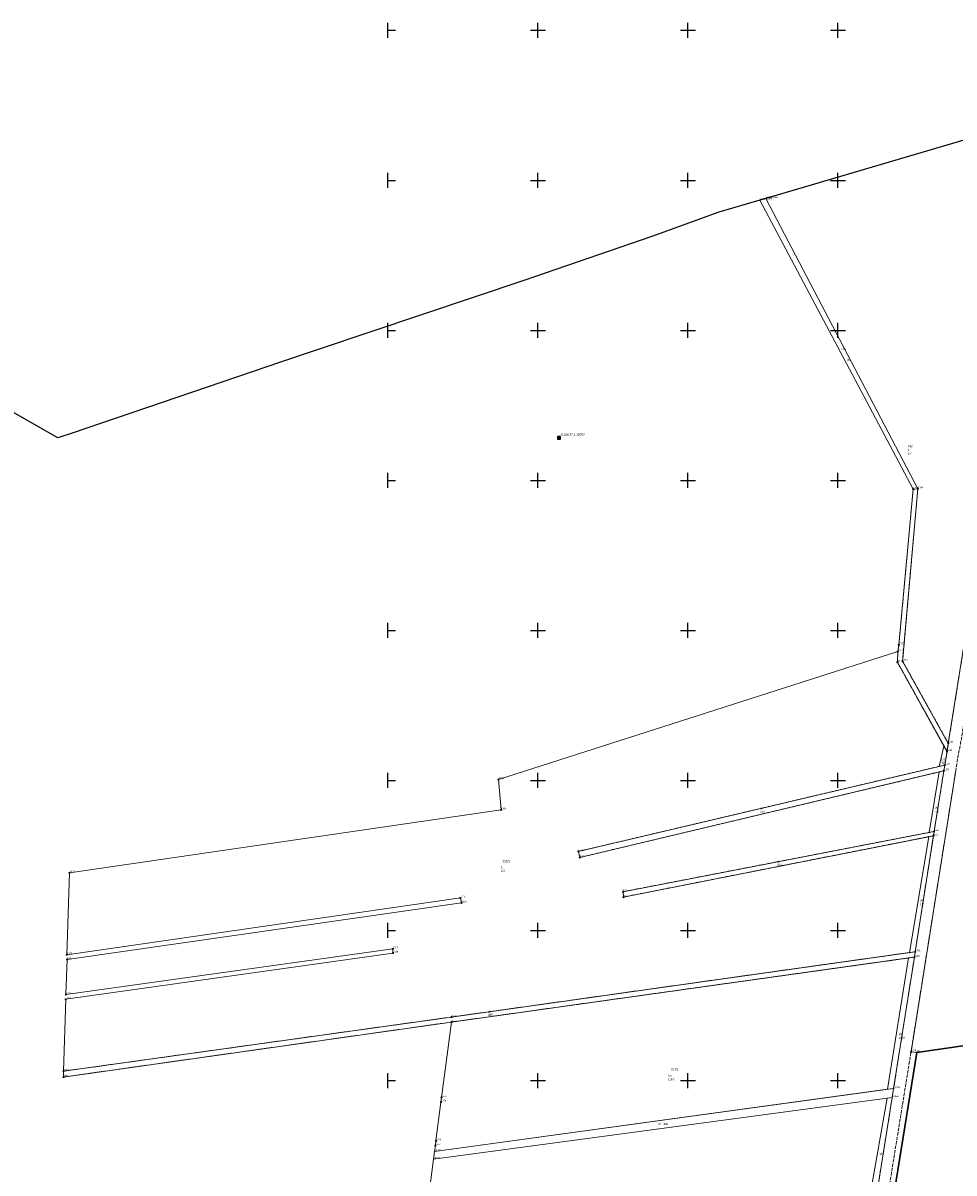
# Model space of a CAD drawing. Header units: metres. Extents: x 5548743 to 5556416, y 5707500 to 5714000.
# Tile 55 of 244: x 5550157 to 5550777, y 5712838 to 5713605. Entities that reach past the tile are written whole.
import ezdxf
from ezdxf.enums import TextEntityAlignment as Align

# ---------------------------------------------------------------- set-up
doc = ezdxf.new("R2010")
doc.units = ezdxf.units.M
for name, pattern in [('0.75_0.75', [1.5, 0.75, -0.75]), ('2.25_0.75', [3, 2.25, -0.75]), ('219-1000', [0])]:
    doc.linetypes.add(name, pattern=pattern)
doc.layers.get('0').update_dxf_attribs({"color": 2, "lineweight": 5})
doc.styles.get("Standard").update_dxf_attribs({"font": 'Working1250', "width": 0.75})

# ---------------------------------------------------------------- blocks, each defined once
blk = doc.blocks.new('202')
at = {"color": 0, "linetype": 'Continuous', "lineweight": 0}
blk.add_circle((0, 0), 0.4, dxfattribs=at)
blk = doc.blocks.new('203')
at = {"linetype": 'Continuous', "lineweight": 0}
h = blk.add_hatch(color=0, dxfattribs=at)
edge = h.paths.add_edge_path()
edge.add_arc((0, 0), 0.09, 0, 360)
blk = doc.blocks.new('PIKIETAW1891')
at = {"color": 0}
blk.add_circle((0, 0), 0.09, dxfattribs=at)
blk = doc.blocks.new('OSSP')
at = {"color": 0}
for p, q in [((-0.939, 0.938), (-0.939, -0.938)), ((-0.939, 0.938), (-0.939, -0.938)), ((0.936, 0.938), (-0.939, 0.938)), ((0.936, 0.938), (-0.939, 0.938)), ((0.45, 0), (-0.45, 0)), ((0.45, 0), (-0.45, 0)), ((0, -0.45), (0, 0.45)), ((0, -0.45), (0, 0.45)), ((0.936, -0.938), (0.936, 0.938)), ((0.936, -0.938), (0.936, 0.938)), ((-0.939, -0.938), (0.936, -0.938)), ((-0.939, -0.938), (0.936, -0.938))]:
    blk.add_line(p, q, dxfattribs=at)
blk = doc.blocks.new('RAMKA1000K')
at = {"color": 0}
for p, q in [((0, 495), (0, 500)), ((0, 500), (5, 500)), ((95, 500), (105, 500)), ((100, 495), (100, 500)), ((195, 500), (205, 500)), ((200, 495), (200, 500)), ((295, 500), (305, 500)), ((300, 495), (300, 500)), ((395, 500), (405, 500)), ((400, 495), (400, 500)), ((495, 500), (505, 500)), ((500, 495), (500, 500)), ((595, 500), (605, 500)), ((600, 495), (600, 500)), ((695, 500), (705, 500)), ((700, 495), (700, 500)), ((795, 500), (800, 500)), ((800, 495), (800, 500)), ((0, 395), (0, 405)), ((0, 400), (5, 400)), ((95, 400), (105, 400)), ((100, 395), (100, 405)), ((195, 400), (205, 400)), ((200, 395), (200, 405)), ((295, 400), (305, 400)), ((300, 395), (300, 405)), ((395, 400), (405, 400)), ((400, 395), (400, 405)), ((495, 400), (505, 400)), ((500, 395), (500, 405)), ((595, 400), (605, 400)), ((600, 395), (600, 405)), ((695, 400), (705, 400)), ((700, 395), (700, 405)), ((795, 400), (800, 400)), ((800, 395), (800, 405)), ((0, 295), (0, 305)), ((0, 300), (5, 300)), ((95, 300), (105, 300)), ((100, 295), (100, 305)), ((195, 300), (205, 300)), ((200, 295), (200, 305)), ((295, 300), (305, 300)), ((300, 295), (300, 305)), ((395, 300), (405, 300)), ((400, 295), (400, 305)), ((495, 300), (505, 300)), ((500, 295), (500, 305)), ((595, 300), (605, 300)), ((600, 295), (600, 305)), ((695, 300), (705, 300)), ((700, 295), (700, 305)), ((795, 300), (800, 300)), ((800, 295), (800, 305)), ((0, 195), (0, 205)), ((0, 200), (5, 200)), ((95, 200), (105, 200)), ((100, 195), (100, 205)), ((195, 200), (205, 200)), ((200, 195), (200, 205)), ((295, 200), (305, 200)), ((300, 195), (300, 205)), ((395, 200), (405, 200)), ((400, 195), (400, 205)), ((495, 200), (505, 200)), ((500, 195), (500, 205)), ((595, 200), (605, 200)), ((600, 195), (600, 205)), ((695, 200), (705, 200)), ((700, 195), (700, 205)), ((795, 200), (800, 200)), ((800, 195), (800, 205)), ((0, 95), (0, 105)), ((0, 100), (5, 100)), ((95, 100), (105, 100)), ((100, 95), (100, 105)), ((195, 100), (205, 100)), ((200, 95), (200, 105)), ((295, 100), (305, 100)), ((300, 95), (300, 105)), ((395, 100), (405, 100)), ((400, 95), (400, 105)), ((495, 100), (505, 100)), ((500, 95), (500, 105)), ((595, 100), (605, 100)), ((600, 95), (600, 105)), ((695, 100), (705, 100)), ((700, 95), (700, 105)), ((795, 100), (800, 100)), ((800, 95), (800, 105)), ((0, 0), (0, 5)), ((0, 0), (5, 0)), ((95, 0), (105, 0)), ((100, 0), (100, 5)), ((195, 0), (205, 0)), ((200, 0), (200, 5)), ((295, 0), (305, 0)), ((300, 0), (300, 5)), ((395, 0), (405, 0)), ((400, 0), (400, 5)), ((495, 0), (505, 0)), ((500, 0), (500, 5)), ((595, 0), (605, 0)), ((600, 0), (600, 5)), ((695, 0), (705, 0)), ((700, 0), (700, 5)), ((795, 0), (800, 0)), ((800, 0), (800, 5))]:
    blk.add_line(p, q, dxfattribs=at)

msp = doc.modelspace()

# ---------------------------------------------------------------- linework, layer by layer
at = {"layer": '216-obręb ewidencyjny', "color": 7, "linetype": 'CONTINUOUS', "lineweight": 25, "flags": 128}
for points in [[(5551138.18, 5713624.57), (5550953.43, 5713572.09), (5550837.42, 5713539.13), (5550831.79, 5713538.15), (5550827, 5713537.31), (5550819.61, 5713536.03), (5550811.7, 5713534.65), (5550805.17, 5713533.05), (5550801.33, 5713531.92), (5550651.91, 5713487.91), (5550647.89, 5713486.72), (5550620.7, 5713478.71), (5550575.94, 5713462.63), (5550490.62, 5713433.34), (5550353.49, 5713387.23), (5550350.14, 5713386.1), (5550327.12, 5713378.31), (5550320, 5713375.89), (5550289.38, 5713365.52), (5550189.54, 5713331.58), (5550181.44, 5713328.82), (5550180.04, 5713328.4), (5550129.56, 5713356.99)], [(5550702, 5712604.88), (5550752.53, 5712918.62), (5550838.54, 5712931.16), (5550843.51, 5712931.8), (5550872.72, 5712935.75), (5550922.17, 5712942.42), (5550993.22, 5712952.02), (5551012.9, 5712954.68), (5551105.03, 5712967.17), (5551148.83, 5712973.12), (5551194.71, 5712979.34), (5551251.46, 5712987.04), (5551286.22, 5712991.75)], [(5551286.22, 5712991.75), (5551251.46, 5712987.04), (5551194.71, 5712979.34), (5551148.83, 5712973.12), (5551105.03, 5712967.17), (5551012.9, 5712954.68), (5550993.22, 5712952.02), (5550922.17, 5712942.42), (5550872.72, 5712935.75), (5550843.51, 5712931.8), (5550838.54, 5712931.16), (5550752.53, 5712918.62), (5550702, 5712604.88)]]:
    msp.add_lwpolyline(points, dxfattribs=at)
at = {"layer": '217-kontur klasyfikacyjny', "color": 3, "linetype": 'CONTINUOUS', "lineweight": 18, "flags": 128}
for points in [[(5550801.33, 5713531.92), (5550651.91, 5713487.91)], [(5550651.91, 5713487.91), (5550753.27, 5713294.27)], [(5550773.6, 5713124.74), (5550817.43, 5713398.7)], [(5550753.27, 5713294.27), (5550743.17, 5713179.45)], [(5550739.92, 5713185.93), (5550473.8, 5713100.59)], [(5550739.67, 5713178.75), (5550739.92, 5713185.93)], [(5550770.69, 5713122.95), (5550739.67, 5713178.75)], [(5550743.17, 5713179.45), (5550773.6, 5713124.74)], [(5550767.43, 5713109.38), (5550770.69, 5713122.95)], [(5550770.69, 5713122.95), (5550767.43, 5713109.38)], [(5550772.73, 5713119.29), (5550770.69, 5713122.95)], [(5550771.26, 5713110.28), (5550772.73, 5713119.29)], [(5550527, 5713052.71), (5550767.43, 5713109.38)], [(5550767.43, 5713109.38), (5550771.26, 5713110.28)], [(5550767.56, 5713105.66), (5550527.96, 5713048.67)], [(5550778.61, 5713106.71), (5550748.73, 5712919.08)], [(5550767.56, 5713105.66), (5550760.91, 5713065.4)], [(5550760.91, 5713065.4), (5550767.56, 5713105.66)], [(5550764.1, 5713066.01), (5550770.64, 5713106.39)], [(5550770.64, 5713106.39), (5550767.56, 5713105.66)], [(5550473.8, 5713100.59), (5550475.53, 5713080.46)], [(5550475.53, 5713080.46), (5550187.73, 5713038.35)], [(5550556.89, 5713025.87), (5550760.91, 5713065.4)], [(5550751.55, 5712985.85), (5550763.66, 5713063.15)], [(5550763.66, 5713063.15), (5550760.51, 5713062.53)], [(5550760.91, 5713065.4), (5550764.1, 5713066.01)], [(5550760.51, 5713062.53), (5550557.07, 5713022.27)], [(5550760.51, 5713062.53), (5550747.75, 5712985.31)], [(5550747.75, 5712985.31), (5550760.51, 5713062.53)], [(5550527.96, 5713048.67), (5550527, 5713052.71)], [(5550187.73, 5713038.35), (5550185.99, 5712983.87)], [(5550557.07, 5713022.27), (5550556.89, 5713025.87)], [(5550185.99, 5712983.87), (5550448.34, 5713021.66)], [(5550449.08, 5713018.48), (5550186.22, 5712980.7)], [(5550448.34, 5713021.66), (5550449.08, 5713018.48)], [(5550185.41, 5712957.32), (5550403.34, 5712987.7)], [(5550403.34, 5712987.7), (5550403.41, 5712984.98)], [(5550403.41, 5712984.98), (5550185.23, 5712954.11)], [(5550186.22, 5712980.7), (5550185.41, 5712957.32)], [(5550747.13, 5712981.68), (5550442.38, 5712938.96)], [(5550442.4, 5712942.31), (5550747.75, 5712985.31)], [(5550733.05, 5712894.2), (5550747.13, 5712981.68)], [(5550747.13, 5712981.68), (5550733.05, 5712894.2)], [(5550737.16, 5712894.76), (5550750.98, 5712982.22)], [(5550750.98, 5712982.22), (5550747.13, 5712981.68)], [(5550747.75, 5712985.31), (5550751.55, 5712985.85)], [(5550185.23, 5712954.11), (5550183.79, 5712906.21)], [(5550183.79, 5712906.21), (5550442.4, 5712942.31)], [(5550442.38, 5712938.96), (5550435.72, 5712888.75)], [(5550752.53, 5712918.62), (5550838.54, 5712931.16)], [(5550838.54, 5712931.16), (5550752.53, 5712918.62)], [(5550752.53, 5712918.62), (5550702, 5712604.88)], [(5550748.73, 5712919.08), (5550752.53, 5712918.62)], [(5550431.14, 5712852.76), (5550733.05, 5712894.2)], [(5550733.05, 5712894.2), (5550737.16, 5712894.76)], [(5550732.73, 5712888.22), (5550430.46, 5712847.53)], [(5550435.72, 5712888.75), (5550435.38, 5712885.66)], [(5550721.87, 5712826.47), (5550732.73, 5712888.22)], [(5550435.38, 5712885.66), (5550432.05, 5712859.83)], [(5550431.65, 5712856.7), (5550431.14, 5712852.76)], [(5550432.05, 5712859.83), (5550431.65, 5712856.7)], [(5550430.46, 5712847.53), (5550423.52, 5712794.26)]]:
    msp.add_lwpolyline(points, dxfattribs=at)
at = {"layer": '218-kontur użytku gruntowego', "color": 3, "linetype": 'CONTINUOUS', "lineweight": 18, "flags": 128}
for points in [[(5550801.33, 5713531.92), (5550651.91, 5713487.91)], [(5550651.91, 5713487.91), (5550647.89, 5713486.72)], [(5550647.89, 5713486.72), (5550750.16, 5713294.13)], [(5550753.27, 5713294.27), (5550651.91, 5713487.91)], [(5550651.91, 5713487.91), (5550753.27, 5713294.27)], [(5550773.6, 5713124.74), (5550817.43, 5713398.7)], [(5550817.43, 5713398.7), (5550773.6, 5713124.74)], [(5550750.16, 5713294.13), (5550740.68, 5713190.36)], [(5550743.17, 5713179.45), (5550753.27, 5713294.27)], [(5550753.27, 5713294.27), (5550743.17, 5713179.45)], [(5550739.92, 5713185.93), (5550473.8, 5713100.59)], [(5550739.67, 5713178.75), (5550739.92, 5713185.93)], [(5550739.92, 5713185.93), (5550739.67, 5713178.75)], [(5550740.68, 5713190.36), (5550739.92, 5713185.93)], [(5550770.69, 5713122.95), (5550739.67, 5713178.75)], [(5550739.67, 5713178.75), (5550770.69, 5713122.95)], [(5550773.6, 5713124.74), (5550743.17, 5713179.45)], [(5550743.17, 5713179.45), (5550773.6, 5713124.74)], [(5550772.73, 5713119.29), (5550773.6, 5713124.74)], [(5550773.6, 5713124.74), (5550772.73, 5713119.29)], [(5550767.43, 5713109.38), (5550770.69, 5713122.95)], [(5550770.69, 5713122.95), (5550767.43, 5713109.38)], [(5550772.73, 5713119.29), (5550770.69, 5713122.95)], [(5550770.69, 5713122.95), (5550772.73, 5713119.29)], [(5550771.26, 5713110.28), (5550772.73, 5713119.29)], [(5550772.73, 5713119.29), (5550771.26, 5713110.28)], [(5550767.43, 5713109.38), (5550527, 5713052.71)], [(5550527, 5713052.71), (5550767.43, 5713109.38)], [(5550771.26, 5713110.28), (5550767.43, 5713109.38)], [(5550767.43, 5713109.38), (5550771.26, 5713110.28)], [(5550770.64, 5713106.39), (5550771.26, 5713110.28)], [(5550771.26, 5713110.28), (5550770.64, 5713106.39)], [(5550527.96, 5713048.67), (5550767.56, 5713105.66)], [(5550767.56, 5713105.66), (5550527.96, 5713048.67)], [(5550778.61, 5713106.71), (5550748.73, 5712919.08)], [(5550748.73, 5712919.08), (5550778.61, 5713106.71)], [(5550767.56, 5713105.66), (5550760.91, 5713065.4)], [(5550760.91, 5713065.4), (5550767.56, 5713105.66)], [(5550764.1, 5713066.01), (5550770.64, 5713106.39)], [(5550770.64, 5713106.39), (5550764.1, 5713066.01)], [(5550767.56, 5713105.66), (5550770.64, 5713106.39)], [(5550770.64, 5713106.39), (5550767.56, 5713105.66)], [(5550473.8, 5713100.59), (5550475.53, 5713080.46)], [(5550475.53, 5713080.46), (5550187.73, 5713038.35)], [(5550760.91, 5713065.4), (5550556.89, 5713025.87)], [(5550556.89, 5713025.87), (5550760.91, 5713065.4)], [(5550751.55, 5712985.85), (5550763.66, 5713063.15)], [(5550763.66, 5713063.15), (5550751.55, 5712985.85)], [(5550760.51, 5713062.53), (5550763.66, 5713063.15)], [(5550763.66, 5713063.15), (5550760.51, 5713062.53)], [(5550764.1, 5713066.01), (5550760.91, 5713065.4)], [(5550760.91, 5713065.4), (5550764.1, 5713066.01)], [(5550763.66, 5713063.15), (5550764.1, 5713066.01)], [(5550764.1, 5713066.01), (5550763.66, 5713063.15)], [(5550557.07, 5713022.27), (5550760.51, 5713062.53)], [(5550760.51, 5713062.53), (5550557.07, 5713022.27)], [(5550760.51, 5713062.53), (5550747.75, 5712985.31)], [(5550747.75, 5712985.31), (5550760.51, 5713062.53)], [(5550527, 5713052.71), (5550527.96, 5713048.67)], [(5550527.96, 5713048.67), (5550527, 5713052.71)], [(5550187.73, 5713038.35), (5550185.99, 5712983.87)], [(5550556.89, 5713025.87), (5550557.07, 5713022.27)], [(5550557.07, 5713022.27), (5550556.89, 5713025.87)], [(5550185.99, 5712983.87), (5550448.34, 5713021.66)], [(5550449.08, 5713018.48), (5550186.22, 5712980.7)], [(5550448.34, 5713021.66), (5550449.08, 5713018.48)], [(5550185.41, 5712957.32), (5550403.34, 5712987.7)], [(5550403.34, 5712987.7), (5550403.41, 5712984.98)], [(5550403.41, 5712984.98), (5550185.23, 5712954.11)], [(5550186.22, 5712980.7), (5550185.41, 5712957.32)], [(5550442.38, 5712938.96), (5550747.13, 5712981.68)], [(5550747.13, 5712981.68), (5550442.38, 5712938.96)], [(5550747.75, 5712985.31), (5550442.4, 5712942.31)], [(5550442.4, 5712942.31), (5550747.75, 5712985.31)], [(5550733.05, 5712894.2), (5550747.13, 5712981.68)], [(5550747.13, 5712981.68), (5550733.05, 5712894.2)], [(5550737.16, 5712894.76), (5550750.98, 5712982.22)], [(5550750.98, 5712982.22), (5550737.16, 5712894.76)], [(5550747.13, 5712981.68), (5550750.98, 5712982.22)], [(5550750.98, 5712982.22), (5550747.13, 5712981.68)], [(5550751.55, 5712985.85), (5550747.75, 5712985.31)], [(5550747.75, 5712985.31), (5550751.55, 5712985.85)], [(5550750.98, 5712982.22), (5550751.55, 5712985.85)], [(5550751.55, 5712985.85), (5550750.98, 5712982.22)], [(5550185.23, 5712954.11), (5550183.79, 5712906.21)], [(5550442.4, 5712942.31), (5550183.79, 5712906.21)], [(5550183.79, 5712906.21), (5550442.4, 5712942.31)], [(5550183.83, 5712902.34), (5550442.38, 5712938.96)], [(5550442.38, 5712938.96), (5550435.72, 5712888.75)], [(5550752.53, 5712918.62), (5550838.54, 5712931.16)], [(5550838.54, 5712931.16), (5550752.53, 5712918.62)], [(5550752.53, 5712918.62), (5550702, 5712604.88)], [(5550702, 5712604.88), (5550752.53, 5712918.62)], [(5550748.73, 5712919.08), (5550752.53, 5712918.62)], [(5550752.53, 5712918.62), (5550748.73, 5712919.08)], [(5550183.79, 5712906.21), (5550183.83, 5712902.34)], [(5550733.05, 5712894.2), (5550431.14, 5712852.76)], [(5550431.14, 5712852.76), (5550733.05, 5712894.2)], [(5550737.16, 5712894.76), (5550733.05, 5712894.2)], [(5550733.05, 5712894.2), (5550737.16, 5712894.76)], [(5550736.19, 5712888.68), (5550737.16, 5712894.76)], [(5550737.16, 5712894.76), (5550736.19, 5712888.68)], [(5550732.73, 5712888.22), (5550430.46, 5712847.53)], [(5550430.46, 5712847.53), (5550732.73, 5712888.22)], [(5550435.72, 5712888.75), (5550435.38, 5712885.66)], [(5550721.87, 5712826.47), (5550732.73, 5712888.22)], [(5550732.73, 5712888.22), (5550721.87, 5712826.47)], [(5550726.38, 5712827.27), (5550736.19, 5712888.68)], [(5550736.19, 5712888.68), (5550726.38, 5712827.27)], [(5550732.73, 5712888.22), (5550736.19, 5712888.68)], [(5550736.19, 5712888.68), (5550732.73, 5712888.22)], [(5550435.38, 5712885.66), (5550432.05, 5712859.83)], [(5550431.65, 5712856.7), (5550431.14, 5712852.76)], [(5550432.05, 5712859.83), (5550431.65, 5712856.7)], [(5550431.14, 5712852.76), (5550430.46, 5712847.53)], [(5550430.46, 5712847.53), (5550423.52, 5712794.26)]]:
    msp.add_lwpolyline(points, dxfattribs=at)
at = {"layer": '219-działka ewidencyjna', "color": 7, "linetype": '219-1000', "lineweight": 18, "flags": 128}
for points in [[(5550651.91, 5713487.91), (5550801.33, 5713531.92)], [(5550647.89, 5713486.72), (5550651.91, 5713487.91)], [(5550750.16, 5713294.13), (5550647.89, 5713486.72)], [(5550753.27, 5713294.27), (5550651.91, 5713487.91)], [(5550817.43, 5713398.7), (5550773.6, 5713124.74)], [(5550750.16, 5713294.13), (5550740.68, 5713190.36)], [(5550753.27, 5713294.27), (5550743.17, 5713179.45)], [(5550739.92, 5713185.93), (5550473.8, 5713100.59)], [(5550739.92, 5713185.93), (5550739.67, 5713178.75)], [(5550740.68, 5713190.36), (5550739.92, 5713185.93)], [(5550739.67, 5713178.75), (5550772.73, 5713119.29)], [(5550743.17, 5713179.45), (5550773.6, 5713124.74)], [(5550773.6, 5713124.74), (5550772.73, 5713119.29)], [(5550772.73, 5713119.29), (5550771.26, 5713110.28)], [(5550771.26, 5713110.28), (5550527, 5713052.71)], [(5550771.26, 5713110.28), (5550770.64, 5713106.39)], [(5550770.64, 5713106.39), (5550527.96, 5713048.67)], [(5550778.61, 5713106.71), (5550748.73, 5712919.08)], [(5550770.64, 5713106.39), (5550764.1, 5713066.01)], [(5550473.8, 5713100.59), (5550475.53, 5713080.46)], [(5550475.53, 5713080.46), (5550187.73, 5713038.35)], [(5550764.1, 5713066.01), (5550556.89, 5713025.87)], [(5550763.66, 5713063.15), (5550557.07, 5713022.27)], [(5550763.66, 5713063.15), (5550751.55, 5712985.85)], [(5550764.1, 5713066.01), (5550763.66, 5713063.15)], [(5550527, 5713052.71), (5550527.96, 5713048.67)], [(5550187.73, 5713038.35), (5550185.99, 5712983.87)], [(5550556.89, 5713025.87), (5550557.07, 5713022.27)], [(5550448.34, 5713021.66), (5550185.99, 5712983.87)], [(5550449.08, 5713018.48), (5550186.22, 5712980.7)], [(5550448.34, 5713021.66), (5550449.08, 5713018.48)], [(5550403.34, 5712987.7), (5550185.41, 5712957.32)], [(5550403.34, 5712987.7), (5550403.41, 5712984.98)], [(5550403.41, 5712984.98), (5550185.23, 5712954.11)], [(5550186.22, 5712980.7), (5550185.41, 5712957.32)], [(5550750.98, 5712982.22), (5550442.38, 5712938.96)], [(5550751.55, 5712985.85), (5550442.4, 5712942.31)], [(5550750.98, 5712982.22), (5550737.16, 5712894.76)], [(5550751.55, 5712985.85), (5550750.98, 5712982.22)], [(5550185.23, 5712954.11), (5550183.79, 5712906.21)], [(5550442.4, 5712942.31), (5550183.79, 5712906.21)], [(5550442.38, 5712938.96), (5550183.83, 5712902.34)], [(5550442.38, 5712938.96), (5550435.72, 5712888.75)], [(5550838.54, 5712931.16), (5550752.53, 5712918.62)], [(5550752.53, 5712918.62), (5550702, 5712604.88)], [(5550748.73, 5712919.08), (5550752.53, 5712918.62)], [(5550183.79, 5712906.21), (5550183.83, 5712902.34)], [(5550431.14, 5712852.76), (5550737.16, 5712894.76)], [(5550736.19, 5712888.68), (5550737.16, 5712894.76)], [(5550736.19, 5712888.68), (5550430.46, 5712847.53)], [(5550435.72, 5712888.75), (5550435.38, 5712885.66)], [(5550736.19, 5712888.68), (5550726.38, 5712827.27)], [(5550435.38, 5712885.66), (5550432.05, 5712859.83)], [(5550431.65, 5712856.7), (5550431.14, 5712852.76)], [(5550432.05, 5712859.83), (5550431.65, 5712856.7)], [(5550430.46, 5712847.53), (5550431.14, 5712852.76)], [(5550423.52, 5712794.26), (5550430.46, 5712847.53)]]:
    msp.add_lwpolyline(points, dxfattribs=at)
at = {"layer": 'jezdnia', "color": 7, "linetype": '2.25_0.75', "lineweight": 18, "flags": 128}
msp.add_lwpolyline([(5550839.63, 5713491.56), (5550832.78, 5713498.45), (5550831.18, 5713483.48), (5550817.43, 5713398.7), (5550773.6, 5713124.74), (5550772.73, 5713119.29), (5550771.26, 5713110.28), (5550770.64, 5713106.39), (5550764.1, 5713066.01), (5550763.66, 5713063.15), (5550751.55, 5712985.85), (5550750.98, 5712982.22), (5550737.16, 5712894.76), (5550736.19, 5712888.68), (5550726.38, 5712827.27), (5550725.6, 5712822.36), (5550709.94, 5712724.1), (5550695.59, 5712633.06), (5550701.53, 5712626.84), (5550748.73, 5712919.08), (5550778.61, 5713106.71), (5550780.03, 5713115.78), (5550781.82, 5713124.67), (5550791.68, 5713188.05), (5550792.4, 5713192.68), (5550808.03, 5713293.19), (5550813.6, 5713328.62)], close=True, dxfattribs=at)
at = {"layer": 'rów melioracyjny (poligon)', "color": 7, "linetype": '0.75_0.75', "lineweight": 18, "flags": 128}
for points in [[(5550750.16, 5713294.13), (5550740.68, 5713190.36), (5550739.92, 5713185.93), (5550739.67, 5713178.75), (5550770.69, 5713122.95), (5550772.73, 5713119.29), (5550773.6, 5713124.74), (5550743.17, 5713179.45), (5550753.27, 5713294.27)], [(5550527.96, 5713048.67), (5550767.56, 5713105.66), (5550770.64, 5713106.39), (5550771.26, 5713110.28), (5550767.43, 5713109.38), (5550527, 5713052.71)], [(5550557.07, 5713022.27), (5550760.51, 5713062.53), (5550763.66, 5713063.15), (5550764.1, 5713066.01), (5550760.91, 5713065.4), (5550556.89, 5713025.87)], [(5550183.83, 5712902.34), (5550442.38, 5712938.96), (5550747.13, 5712981.68), (5550750.98, 5712982.22), (5550751.55, 5712985.85), (5550747.75, 5712985.31), (5550442.4, 5712942.31), (5550183.79, 5712906.21)]]:
    msp.add_lwpolyline(points, close=True, dxfattribs=at)

# ---------------------------------------------------------------- block references
at = {"layer": '202-punkt graniczny', "color": 7, "linetype": 'CONTINUOUS', "lineweight": 18}
for p in [(5550750.16, 5713294.13), (5550753.27, 5713294.27), (5550739.92, 5713185.93), (5550740.68, 5713190.36), (5550739.67, 5713178.75), (5550743.17, 5713179.45), (5550773.6, 5713124.74), (5550772.73, 5713119.29), (5550771.26, 5713110.28), (5550770.64, 5713106.39), (5550473.8, 5713100.59), (5550475.53, 5713080.46), (5550763.66, 5713063.15), (5550764.1, 5713066.01), (5550527, 5713052.71), (5550527.96, 5713048.67), (5550187.73, 5713038.35), (5550556.89, 5713025.87), (5550448.34, 5713021.66), (5550449.08, 5713018.48), (5550557.07, 5713022.27), (5550403.34, 5712987.7), (5550751.55, 5712985.85), (5550185.99, 5712983.87), (5550186.22, 5712980.7), (5550403.41, 5712984.98), (5550750.98, 5712982.22), (5550185.41, 5712957.32), (5550185.23, 5712954.11), (5550442.4, 5712942.31), (5550442.38, 5712938.96), (5550748.73, 5712919.08), (5550752.53, 5712918.62), (5550183.79, 5712906.21), (5550183.83, 5712902.34), (5550435.72, 5712888.75), (5550435.38, 5712885.66), (5550431.65, 5712856.7), (5550432.05, 5712859.83)]:
    msp.add_blockref('202', p, dxfattribs=at)
at = {"layer": '203-punkt graniczny', "color": 7, "linetype": 'CONTINUOUS', "lineweight": 18}
for p in [(5550647.89, 5713486.72), (5550651.91, 5713487.91), (5550737.16, 5712894.76), (5550736.19, 5712888.68), (5550431.14, 5712852.76), (5550430.46, 5712847.53)]:
    msp.add_blockref('203', p, dxfattribs=at)
at = {"layer": 'Punkt roboczy BDOT GESUT K1', "color": 6, "linetype": 'CONTINUOUS', "lineweight": 18}
for p in [(5550750.16, 5713294.13), (5550753.27, 5713294.27), (5550739.92, 5713185.93), (5550740.68, 5713190.36), (5550739.67, 5713178.75), (5550743.17, 5713179.45), (5550773.6, 5713124.74), (5550773.6, 5713124.74), (5550770.69, 5713122.95), (5550772.73, 5713119.29), (5550772.73, 5713119.29), (5550767.43, 5713109.38), (5550771.26, 5713110.28), (5550771.26, 5713110.28), (5550767.56, 5713105.66), (5550770.64, 5713106.39), (5550770.64, 5713106.39), (5550760.91, 5713065.4), (5550763.66, 5713063.15), (5550763.66, 5713063.15), (5550764.1, 5713066.01), (5550764.1, 5713066.01), (5550760.51, 5713062.53), (5550527, 5713052.71), (5550527.96, 5713048.67), (5550556.89, 5713025.87), (5550557.07, 5713022.27), (5550747.13, 5712981.68), (5550747.75, 5712985.31), (5550750.98, 5712982.22), (5550750.98, 5712982.22), (5550751.55, 5712985.85), (5550751.55, 5712985.85), (5550442.4, 5712942.31), (5550442.38, 5712938.96), (5550748.73, 5712919.08), (5550183.79, 5712906.21), (5550183.83, 5712902.34), (5550737.16, 5712894.76), (5550736.19, 5712888.68)]:
    msp.add_blockref('PIKIETAW1891', p, dxfattribs=at)
at = {"layer": 'Szczegółowa osnowa geodezyjna pozioma', "color": 7, "linetype": 'CONTINUOUS', "lineweight": 13}
msp.add_blockref('OSSP', (5550514.086, 5713328.356), dxfattribs=at)
at = {"layer": 'Wstawianie ramki sekcyjnej z opisem', "color": 7, "linetype": 'CONTINUOUS', "lineweight": 13}
for p in [(5550400, 5713500), (5550400, 5713500), (5550400, 5713000), (5550400, 5713000), (5550400, 5713000), (5550400, 5713000), (5550400, 5712500), (5550400, 5712500), (5550400, 5712500), (5550400, 5712500)]:
    msp.add_blockref('RAMKA1000K', p, dxfattribs=at)

# ---------------------------------------------------------------- texts
at = {"layer": '202-punkt graniczny-Atr103', "color": 7, "width": 0.9}
for s, p in [('1308', (5550750.16, 5713294.13)), ('1308', (5550750.16, 5713294.13)), ('1309', (5550753.27, 5713294.27)), ('1309', (5550753.27, 5713294.27)), ('1312', (5550739.92, 5713185.93)), ('1312', (5550739.92, 5713185.93)), ('1307', (5550740.68, 5713190.36)), ('1307', (5550740.68, 5713190.36)), ('1311', (5550739.67, 5713178.75)), ('1311', (5550739.67, 5713178.75)), ('1310', (5550743.17, 5713179.45)), ('1310', (5550743.17, 5713179.45)), ('1341', (5550773.6, 5713124.74)), ('1341', (5550773.6, 5713124.74)), ('1340', (5550772.73, 5713119.29)), ('1340', (5550772.73, 5713119.29)), ('1339', (5550771.26, 5713110.28)), ('1339', (5550771.26, 5713110.28)), ('1306', (5550473.8, 5713100.59)), ('1306', (5550473.8, 5713100.59)), ('1336', (5550770.64, 5713106.39)), ('1336', (5550770.64, 5713106.39)), ('1314', (5550475.53, 5713080.46)), ('1314', (5550475.53, 5713080.46)), ('1332', (5550763.66, 5713063.15)), ('1332', (5550763.66, 5713063.15)), ('1335', (5550764.1, 5713066.01)), ('1335', (5550764.1, 5713066.01)), ('1338', (5550527, 5713052.71)), ('1338', (5550527, 5713052.71)), ('1337', (5550527.96, 5713048.67)), ('1337', (5550527.96, 5713048.67)), ('1315', (5550187.73, 5713038.35)), ('1315', (5550187.73, 5713038.35)), ('1334', (5550556.89, 5713025.87)), ('1334', (5550556.89, 5713025.87)), ('1319', (5550448.34, 5713021.66)), ('1319', (5550448.34, 5713021.66)), ('1320', (5550449.08, 5713018.48)), ('1320', (5550449.08, 5713018.48)), ('1333', (5550557.07, 5713022.27)), ('1333', (5550557.07, 5713022.27)), ('1325', (5550403.34, 5712987.7)), ('1325', (5550403.34, 5712987.7)), ('1328', (5550403.41, 5712984.98)), ('1328', (5550403.41, 5712984.98)), ('1331', (5550751.55, 5712985.85)), ('1331', (5550751.55, 5712985.85)), ('1317', (5550185.99, 5712983.87)), ('1317', (5550185.99, 5712983.87)), ('1318', (5550186.22, 5712980.7)), ('1318', (5550186.22, 5712980.7)), ('1344', (5550750.98, 5712982.22)), ('1344', (5550750.98, 5712982.22)), ('1327', (5550185.23, 5712954.11)), ('1327', (5550185.23, 5712954.11)), ('1326', (5550185.41, 5712957.32)), ('1326', (5550185.41, 5712957.32)), ('1383', (5550442.38, 5712938.96)), ('1383', (5550442.38, 5712938.96)), ('1330', (5550442.4, 5712942.31)), ('1330', (5550442.4, 5712942.31)), ('1229', (5550748.73, 5712919.08)), ('1229', (5550748.73, 5712919.08)), ('240', (5550752.53, 5712918.62)), ('240', (5550752.53, 5712918.62)), ('1329', (5550183.79, 5712906.21)), ('1329', (5550183.79, 5712906.21)), ('1384', (5550183.83, 5712902.34)), ('1384', (5550183.83, 5712902.34)), ('1379', (5550435.38, 5712885.66)), ('1379', (5550435.38, 5712885.66)), ('1382', (5550435.72, 5712888.75)), ('1382', (5550435.72, 5712888.75)), ('1377', (5550431.65, 5712856.7)), ('1377', (5550431.65, 5712856.7)), ('1376', (5550432.05, 5712859.83)), ('1376', (5550432.05, 5712859.83))]:
    msp.add_text(s, height=1.125, dxfattribs=at).set_placement(p, align=Align.BOTTOM_LEFT)
at = {"layer": '203-punkt graniczny-Atr103', "color": 7, "width": 0.9}
for s, p in [('W.0810.898', (5550647.89, 5713486.72)), ('W.0810.898', (5550647.89, 5713486.72)), ('W.0810.921', (5550651.91, 5713487.91)), ('W.0810.921', (5550651.91, 5713487.91)), ('10315', (5550737.16, 5712894.76)), ('10315', (5550737.16, 5712894.76)), ('10382', (5550736.19, 5712888.68)), ('10382', (5550736.19, 5712888.68)), ('10485', (5550430.46, 5712847.53)), ('10485', (5550430.46, 5712847.53)), ('10364', (5550431.14, 5712852.76)), ('10364', (5550431.14, 5712852.76))]:
    msp.add_text(s, height=1.125, dxfattribs=at).set_placement(p, align=Align.BOTTOM_LEFT)
at = {"layer": '209-oznaczenie konturu klasyfikacyjnego', "color": 3, "linetype": 'CONTINUOUS', "lineweight": 18, "width": 0.79}
for s, p in [('ŁV', (5550746.62, 5713318.73)), ('ŁV', (5550764.91, 5713079.98)), ('ŁV', (5550475.65, 5713040.49)), ('ŁV', (5550754.84, 5713018.31)), ('LsIV', (5550740.65, 5712929.16)), ('LsIV', (5550587.01, 5712901.63))]:
    msp.add_text(s, height=1.5, dxfattribs=at).set_placement(p, align=Align.TOP_LEFT)
msp.add_text('ŁV', height=1.5, dxfattribs=at).set_placement((5550769.1, 5713113.27))
at = {"layer": '210-oznaczenie konturu użytku gruntowego', "color": 3, "linetype": 'CONTINUOUS', "lineweight": 18, "width": 0.79}
for s, p in [('W', (5550706.22, 5713379.63)), ('Ł', (5550746.59, 5713319.63)), ('W', (5550769.15, 5713111.17)), ('W', (5550648.16, 5713080.44)), ('W', (5550764.89, 5713080.88)), ('Ł', (5550475.63, 5713041.39)), ('W', (5550659.52, 5713045.13)), ('W', (5550754.82, 5713019.21)), ('W', (5550466.67, 5712945.08)), ('W', (5550740.63, 5712930.06)), ('Ls', (5550586.99, 5712902.53)), ('W', (5550580.13, 5712870.37)), ('W', (5550727.81, 5712850.44))]:
    msp.add_text(s, height=1.5, dxfattribs=at).set_placement(p)
at = {"layer": '211-numer działki ewidencyjnej', "color": 7, "linetype": 'CONTINUOUS', "lineweight": 18, "width": 0.79}
for s, p in [('446', (5550701.94, 5713386.71)), ('445', (5550648.2, 5713078.44)), ('326/1', (5550476.51, 5713045.41)), ('444', (5550659.56, 5713043.13)), ('436', (5550466.72, 5712943.08)), ('310/1', (5550588.82, 5712906.81)), ('443', (5550583.64, 5712870.29))]:
    msp.add_text(s, height=1.5, dxfattribs=at).set_placement(p)
msp.add_text('342', height=1.5, dxfattribs=at).set_placement((5550746.5, 5713323.63), align=Align.TOP_LEFT)
at = {"layer": 'Szczegółowa osnowa geodezyjna pozioma-Atr103', "color": 7, "oblique": 15, "width": 0.9}
msp.add_text('5.158.27.1.10060', height=1.5, dxfattribs=at).set_placement((5550515.086, 5713329.356), align=Align.BOTTOM_LEFT)

doc.saveas('drawing.dxf')
